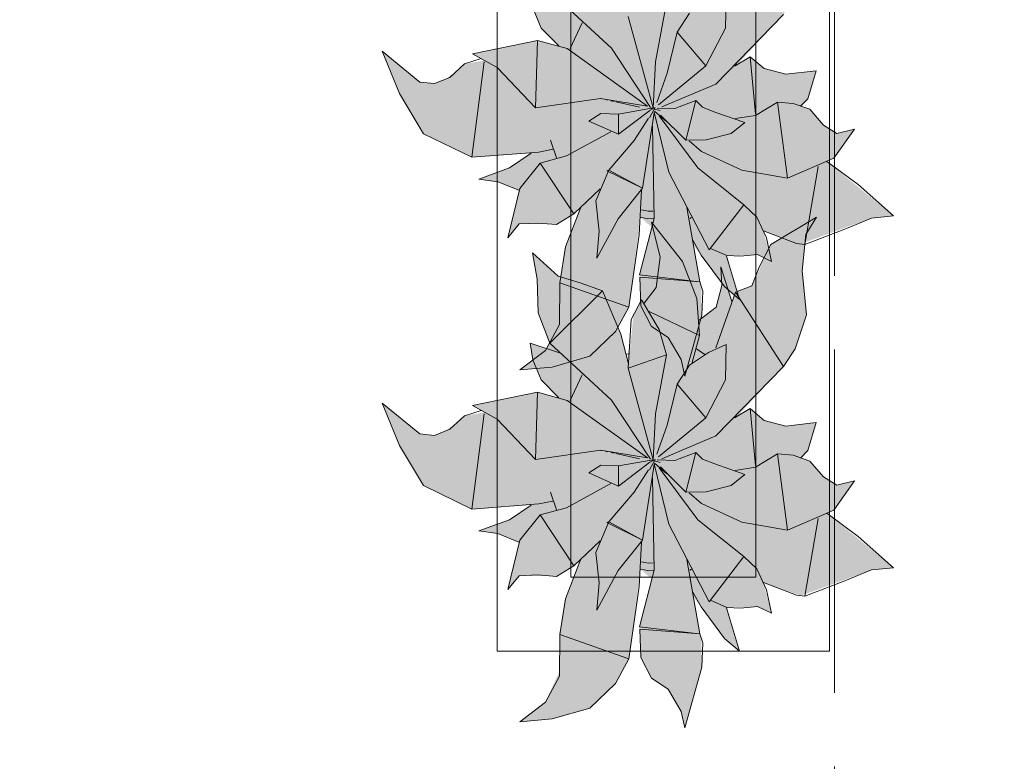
# Model space of a CAD drawing. Header units: millimetres. Extents: x -14761 to 157739, y -22400 to 107990.
# Tile 162 of 190: x 119747 to 121080, y 21654 to 22658. Entities that reach past the tile are written whole.
import ezdxf

# ---------------------------------------------------------------- set-up
doc = ezdxf.new("R2010")
doc.units = ezdxf.units.MM
doc.header["$MEASUREMENT"] = 0
doc.linetypes.add('Штриховая', pattern=[564.444447, 282.222223, -282.222223])
doc.layers.add('Интерьер - Мебель', color=7, linetype='Continuous')
doc.layers.add('Элемент Модели - Зона', color=7, linetype='Continuous')

msp = doc.modelspace()

# ---------------------------------------------------------------- hatches: boundary and pattern name
at = {"layer": 'Интерьер - Мебель', "linetype": 'Continuous', "lineweight": 0, "true_color": 0xffffff}
for points in [[(120238.1, 22614.9), (120261.6, 22557.7), (120294.1, 22503.3), (120359.5, 22471.5), (120439.5, 22476.9), (120411.7, 22458.1), (120368.7, 22442), (120394.5, 22438.4), (120423.1, 22426.8), (120408, 22362.6), (120423.5, 22381.2), (120466.4, 22380.9), (120473.9, 22380.3), (120497.3, 22394.7), (120506.3, 22402.7), (120485.8, 22348.8), (120479.3, 22308), (120477.9, 22251.9), (120458.8, 22210.2), (120424.1, 22183.7), (120467.9, 22187.5), (120519.1, 22202.3), (120553.8, 22235.5), (120571.8, 22268.6), (120587.5, 22390.4), (120602.8, 22376.5), (120586.1, 22312.4), (120588.1, 22270.4), (120602.5, 22242.6), (120625.2, 22227.7), (120642.8, 22197.6), (120647.6, 22175.3), (120670.4, 22257.6), (120669.7, 22296.5), (120658.9, 22353), (120697.5, 22301.2), (120721.5, 22279.1), (120704.6, 22338.4), (120734.5, 22338.6), (120746.1, 22339.8), (120764.9, 22330.5), (120753.8, 22371.9), (120804.4, 22354.2), (120900.1, 22389.2), (120930.1, 22392), (120839.6, 22465.9), (120849.3, 22470), (120877, 22509.6), (120853.2, 22503.6), (120835.4, 22515), (120816.9, 22536.3), (120805.6, 22540.3), (120813.8, 22550.7), (120825.2, 22588.4), (120784.4, 22583.8), (120754.9, 22591.4), (120736.1, 22607.5), (120717.4, 22595.8), (120781, 22664.5), (120796.8, 22688.4), (120812.1, 22734.2), (120806.3, 22793.6), (120811.1, 22842.9), (120825.6, 22866.3), (120763.8, 22829.4), (120738.1, 22773.5), (120716.3, 22764.8), (120711.3, 22752.1), (120696.3, 22799.3), (120697.5, 22774.1), (120690, 22744.4), (120667.1, 22727.1), (120663.7, 22756.4), (120644.6, 22806.6), (120602.5, 22859.5), (120614.1, 22812.1), (120608.9, 22771.3), (120592.6, 22749.9), (120588.8, 22754.6), (120578, 22733.9), (120571.4, 22668), (120561.1, 22708.2), (120536, 22766.6), (120476, 22786.6), (120441.3, 22818.1), (120447.5, 22782.6), (120449, 22737), (120464.7, 22696.1), (120479.2, 22682.3), (120438.2, 22696.1), (120441.7, 22673.4), (120453.1, 22646.3), (120476.9, 22622.1), (120448.3, 22629.5), (120360.2, 22611.4), (120376.8, 22602.3), (120349.2, 22597.7), (120339.3, 22588.5), (120323, 22576.8), (120308.9, 22571.1), (120288.9, 22573.2)], [(120238.1, 22138.9), (120261.6, 22081.6), (120294.1, 22027.3), (120359.5, 21995.5), (120439.5, 22000.9), (120411.7, 21982.1), (120368.7, 21966), (120394.5, 21962.4), (120423.1, 21950.7), (120408, 21886.6), (120423.5, 21905.2), (120466.4, 21904.9), (120473.9, 21904.3), (120497.3, 21918.6), (120506.3, 21926.7), (120485.8, 21872.8), (120479.3, 21832), (120477.9, 21775.9), (120458.8, 21734.2), (120424.1, 21707.7), (120467.9, 21711.5), (120519.1, 21726.2), (120553.8, 21759.5), (120571.8, 21792.6), (120587.5, 21914.3), (120602.8, 21900.4), (120586.1, 21836.3), (120588.1, 21794.4), (120602.5, 21766.6), (120625.2, 21751.7), (120642.8, 21721.6), (120647.6, 21699.3), (120670.4, 21781.5), (120669.7, 21820.5), (120658.9, 21877), (120697.5, 21825.2), (120721.5, 21803.1), (120704.6, 21862.4), (120734.5, 21862.6), (120746.1, 21863.8), (120764.9, 21854.4), (120753.8, 21895.9), (120804.4, 21878.2), (120900.1, 21913.1), (120930.1, 21916), (120839.6, 21989.9), (120849.3, 21994), (120877, 22033.6), (120853.2, 22027.6), (120835.4, 22039), (120816.9, 22060.3), (120805.6, 22064.3), (120813.8, 22074.6), (120825.2, 22112.4), (120784.4, 22107.8), (120754.9, 22115.4), (120736.1, 22131.5), (120717.4, 22119.7), (120781, 22188.5), (120796.8, 22212.3), (120812.1, 22258.1), (120806.3, 22317.6), (120811.1, 22366.9), (120825.6, 22390.3), (120763.8, 22353.4), (120738.1, 22297.5), (120716.3, 22288.8), (120711.3, 22276.1), (120696.3, 22323.3), (120697.5, 22298.1), (120690, 22268.4), (120667.1, 22251), (120663.7, 22280.4), (120644.6, 22330.5), (120602.5, 22383.5), (120614.1, 22336.1), (120608.9, 22295.2), (120592.6, 22273.9), (120588.8, 22278.6), (120578, 22257.8), (120571.4, 22192), (120561.1, 22232.2), (120536, 22290.6), (120476, 22310.6), (120441.3, 22342.1), (120447.5, 22306.6), (120449, 22261), (120464.7, 22220), (120479.2, 22206.3), (120438.2, 22220.1), (120441.7, 22197.3), (120453.1, 22170.3), (120476.9, 22146.1), (120448.3, 22153.4), (120360.2, 22135.4), (120376.8, 22126.2), (120349.2, 22121.7), (120339.3, 22112.5), (120323, 22100.8), (120308.9, 22095.1), (120288.9, 22097.2)]]:
    msp.add_hatch(color=7, dxfattribs=at).paths.add_polyline_path(points)

# ---------------------------------------------------------------- linework, layer by layer
at = {"layer": 'Интерьер - Мебель', "color": 7, "linetype": 'Continuous', "lineweight": 15}
for p, q in [((120393.5, 23303.1), (120393.5, 21803.1)), ((120843.5, 21803.1), (120843.5, 23303.1)), ((120493.5, 23203.1), (120493.5, 21903.1)), ((120743.5, 21903.1), (120743.5, 23203.1)), ((120464.7, 22696.1), (120548.2, 22618.9)), ((120464.7, 22696.1), (120548.2, 22618.9)), ((120702.7, 22646.3), (120703.5, 22694.2)), ((120702.7, 22646.3), (120703.5, 22694.2)), ((120607.9, 22600.5), (120622.9, 22680.3)), ((120607.9, 22600.5), (120622.9, 22680.3)), ((120441.7, 22673.4), (120453.1, 22646.3)), ((120441.7, 22673.4), (120453.1, 22646.3)), ((120637, 22640.5), (120653.7, 22666.4)), ((120637, 22640.5), (120653.7, 22666.4)), ((120492.6, 22618.4), (120508.6, 22653.2)), ((120492.6, 22618.4), (120508.6, 22653.2)), ((120571, 22662), (120604.6, 22538.1)), ((120571, 22662), (120604.6, 22538.1)), ((120689.7, 22570.5), (120781, 22664.5)), ((120689.7, 22570.5), (120781, 22664.5)), ((120453.1, 22646.3), (120476.9, 22622.1)), ((120453.1, 22646.3), (120476.9, 22622.1)), ((120623.8, 22585.2), (120637, 22640.5)), ((120623.8, 22585.2), (120637, 22640.5)), ((120637, 22640.5), (120676, 22595.1)), ((120637, 22640.5), (120676, 22595.1)), ((120676, 22595.1), (120702.7, 22646.3)), ((120676, 22595.1), (120702.7, 22646.3)), ((120360.2, 22611.4), (120448.3, 22629.5)), ((120360.2, 22611.4), (120448.3, 22629.5)), ((120445.6, 22538.3), (120448.3, 22629.5)), ((120445.6, 22538.3), (120448.3, 22629.5)), ((120448.3, 22629.5), (120488.3, 22618.4)), ((120448.3, 22629.5), (120488.3, 22618.4)), ((120238.1, 22614.9), (120261.6, 22557.7)), ((120238.1, 22614.9), (120288.9, 22573.2)), ((120238.1, 22614.9), (120261.6, 22557.7)), ((120238.1, 22614.9), (120288.9, 22573.2)), ((120488.3, 22618.4), (120597, 22540.8)), ((120488.3, 22618.4), (120597, 22540.8)), ((120548.2, 22618.9), (120601, 22538.8)), ((120548.2, 22618.9), (120601, 22538.8)), ((120349.2, 22597.7), (120372, 22605)), ((120349.2, 22597.7), (120372, 22605)), ((120359.5, 22471.5), (120375.8, 22600.5)), ((120359.5, 22471.5), (120375.8, 22600.5)), ((120360.2, 22611.4), (120393.4, 22593.1)), ((120360.2, 22611.4), (120393.4, 22593.1)), ((120604.6, 22538.1), (120607.9, 22600.5)), ((120604.6, 22538.1), (120607.9, 22600.5)), ((120714.7, 22594.9), (120736.1, 22607.5)), ((120714.7, 22594.9), (120736.1, 22607.5)), ((120716.5, 22598.6), (120717.4, 22595.8)), ((120716.5, 22598.6), (120717.4, 22595.8)), ((120736.1, 22607.5), (120743.4, 22530.3)), ((120736.1, 22607.5), (120754.9, 22591.4)), ((120736.1, 22607.5), (120743.4, 22530.3)), ((120736.1, 22607.5), (120754.9, 22591.4)), ((120329.4, 22579.4), (120349.2, 22597.7)), ((120329.4, 22579.4), (120349.2, 22597.7)), ((120393.4, 22593.1), (120445.6, 22538.3)), ((120393.4, 22593.1), (120445.6, 22538.3)), ((120609.7, 22545.6), (120623.8, 22585.2)), ((120609.7, 22545.6), (120623.8, 22585.2)), ((120611.8, 22542.4), (120676, 22595.1)), ((120611.8, 22542.4), (120676, 22595.1)), ((120754.9, 22591.4), (120784.4, 22583.8)), ((120754.9, 22591.4), (120784.4, 22583.8)), ((120784.4, 22583.8), (120825.2, 22588.4)), ((120784.4, 22583.8), (120825.2, 22588.4)), ((120813.8, 22550.7), (120825.2, 22588.4)), ((120813.8, 22550.7), (120825.2, 22588.4)), ((120288.9, 22573.2), (120308.9, 22571.1)), ((120288.9, 22573.2), (120308.9, 22571.1)), ((120308.9, 22571.1), (120329.4, 22579.4)), ((120308.9, 22571.1), (120329.4, 22579.4)), ((120616.5, 22539.7), (120689.7, 22570.5)), ((120616.5, 22539.7), (120689.7, 22570.5)), ((120261.6, 22557.7), (120294.1, 22503.3)), ((120261.6, 22557.7), (120294.1, 22503.3)), ((120445.6, 22538.3), (120533.5, 22551.1)), ((120445.6, 22538.3), (120533.5, 22551.1)), ((120533.5, 22551.1), (120597, 22540.8)), ((120533.5, 22551.1), (120597, 22540.8)), ((120533.9, 22550.8), (120535, 22550.6)), ((120533.9, 22550.8), (120535, 22550.6)), ((120540.6, 22549.4), (120542.8, 22548.9)), ((120540.6, 22549.4), (120542.8, 22548.9)), ((120547.3, 22547.9), (120551.8, 22546.9)), ((120547.3, 22547.9), (120551.8, 22546.9)), ((120554, 22546.4), (120586.3, 22539.4)), ((120554, 22546.4), (120586.3, 22539.4)), ((120634, 22537.3), (120662.4, 22548.1)), ((120634, 22537.3), (120662.4, 22548.1)), ((120648.8, 22494.4), (120662.4, 22548.1)), ((120648.8, 22494.4), (120662.4, 22548.1)), ((120662.4, 22548.1), (120671.3, 22539.1)), ((120662.4, 22548.1), (120671.3, 22539.1)), ((120743.4, 22528.1), (120773, 22546.1)), ((120743.4, 22528.1), (120773, 22546.1)), ((120773, 22546.1), (120786.7, 22443.1)), ((120773, 22546.1), (120794.3, 22544.4)), ((120773, 22546.1), (120786.7, 22443.1)), ((120773, 22546.1), (120794.3, 22544.4)), ((120803.9, 22540.4), (120813.8, 22550.7)), ((120803.9, 22540.4), (120813.8, 22550.7)), ((120557.6, 22529.9), (120604.6, 22538.1)), ((120557.6, 22529.9), (120604.6, 22538.1)), ((120557.8, 22502.7), (120600.1, 22534.7)), ((120557.8, 22502.7), (120600.1, 22534.7)), ((120590.2, 22429.6), (120606.1, 22531.6)), ((120590.2, 22429.6), (120606.1, 22531.6)), ((120599.8, 22524.7), (120607.2, 22538.6)), ((120599.8, 22524.7), (120607.2, 22538.6)), ((120600.6, 22535), (120607.2, 22538.6)), ((120600.6, 22535), (120607.2, 22538.6)), ((120601.8, 22537.6), (120604, 22537.1)), ((120601.8, 22537.6), (120604, 22537.1)), ((120603.5, 22537.3), (120604.6, 22538.1)), ((120603.5, 22537.3), (120604.6, 22538.1)), ((120606, 22532.5), (120626, 22451.3)), ((120606, 22532.5), (120626, 22451.3)), ((120606.3, 22536.5), (120614.2, 22534.6)), ((120606.3, 22536.5), (120614.2, 22534.6)), ((120606.3, 22533.8), (120623.2, 22519.3)), ((120606.3, 22533.8), (120623.2, 22519.3)), ((120610.1, 22538), (120634, 22537.3)), ((120610.1, 22538), (120634, 22537.3)), ((120671.3, 22539.1), (120688.1, 22532.5)), ((120671.3, 22539.1), (120688.1, 22532.5)), ((120688.1, 22532.5), (120728.7, 22518.3)), ((120688.1, 22532.5), (120728.7, 22518.3)), ((120794.3, 22544.4), (120816.9, 22536.3)), ((120794.3, 22544.4), (120816.9, 22536.3)), ((120816.9, 22536.3), (120835.4, 22515)), ((120816.9, 22536.3), (120835.4, 22515)), ((120517.7, 22520.5), (120533.7, 22530.7)), ((120517.7, 22520.5), (120533.7, 22530.7)), ((120517.7, 22520.5), (120557.8, 22502.7)), ((120517.7, 22520.5), (120557.8, 22502.7)), ((120533.7, 22530.7), (120557.6, 22529.9)), ((120533.7, 22530.7), (120557.6, 22529.9)), ((120557.6, 22529.9), (120557.8, 22502.7)), ((120557.6, 22529.9), (120557.8, 22502.7)), ((120579.2, 22494.2), (120598.4, 22524.5)), ((120579.2, 22494.2), (120598.4, 22524.5)), ((120612.7, 22527.3), (120665.2, 22457)), ((120612.7, 22527.3), (120665.2, 22457)), ((120614.4, 22528.5), (120648.8, 22494.4)), ((120614.4, 22528.5), (120648.8, 22494.4)), ((120710.1, 22503.4), (120728.7, 22518.3)), ((120710.1, 22503.4), (120728.7, 22518.3)), ((120715.8, 22523.8), (120743.4, 22528.1)), ((120715.8, 22523.8), (120743.4, 22528.1)), ((120487.4, 22473.3), (120547.3, 22505.9)), ((120487.4, 22473.3), (120547.3, 22505.9)), ((120603.9, 22513.7), (120606, 22388.8)), ((120603.9, 22513.7), (120606, 22388.8)), ((120835.4, 22515), (120853.2, 22503.6)), ((120835.4, 22515), (120853.2, 22503.6)), ((120849.3, 22470), (120877, 22509.6)), ((120849.3, 22470), (120877, 22509.6)), ((120853.2, 22503.6), (120877, 22509.6)), ((120853.2, 22503.6), (120877, 22509.6)), ((120294.1, 22503.3), (120359.5, 22471.5)), ((120294.1, 22503.3), (120359.5, 22471.5)), ((120465.8, 22494.5), (120474.1, 22470.7)), ((120465.8, 22494.5), (120474.1, 22470.7)), ((120544.5, 22454.1), (120579.2, 22494.2)), ((120544.5, 22454.1), (120579.2, 22494.2)), ((120648.8, 22494.4), (120676.6, 22494.8)), ((120648.8, 22494.4), (120676.6, 22494.8)), ((120653.3, 22493.5), (120670.2, 22479.1)), ((120653.3, 22493.5), (120670.2, 22479.1)), ((120676.6, 22494.8), (120710.1, 22503.4)), ((120676.6, 22494.8), (120710.1, 22503.4)), ((120359.5, 22471.5), (120450.1, 22478.4)), ((120359.5, 22471.5), (120450.1, 22478.4)), ((120450.1, 22478.4), (120469.1, 22482.3)), ((120450.1, 22478.4), (120469.1, 22482.3)), ((120670.2, 22479.1), (120724.5, 22453.8)), ((120670.2, 22479.1), (120724.5, 22453.8)), ((120410.1, 22457), (120439.5, 22476.9)), ((120410.1, 22457), (120439.5, 22476.9)), ((120451.9, 22463.6), (120487.4, 22473.3)), ((120451.9, 22463.6), (120487.4, 22473.3)), ((120786.7, 22443.1), (120849.3, 22470)), ((120786.7, 22443.1), (120849.3, 22470)), ((120839.6, 22465.9), (120882, 22434.5)), ((120839.6, 22465.9), (120882, 22434.5)), ((120368.7, 22442), (120410.1, 22457)), ((120368.7, 22442), (120410.1, 22457)), ((120424.4, 22429.2), (120451.9, 22463.6)), ((120424.4, 22429.2), (120451.9, 22463.6)), ((120451.9, 22463.6), (120497.3, 22394.7)), ((120451.9, 22463.6), (120497.3, 22394.7)), ((120526.9, 22412.7), (120544.5, 22454.1)), ((120526.9, 22412.7), (120544.5, 22454.1)), ((120541.9, 22453.3), (120544.5, 22454.1)), ((120541.9, 22453.3), (120544.5, 22454.1)), ((120541.9, 22453.3), (120590.2, 22429.6)), ((120541.9, 22453.3), (120590.2, 22429.6)), ((120544.5, 22454.1), (120590.2, 22429.6)), ((120544.5, 22454.1), (120590.2, 22429.6)), ((120665.2, 22457), (120727.5, 22407.1)), ((120665.2, 22457), (120727.5, 22407.1)), ((120724.5, 22453.8), (120786.7, 22443.1)), ((120724.5, 22453.8), (120786.7, 22443.1)), ((120810.1, 22353.5), (120828.2, 22458.8)), ((120810.1, 22353.5), (120828.2, 22458.8)), ((120368.7, 22442), (120394.5, 22438.4)), ((120368.7, 22442), (120394.5, 22438.4)), ((120394.5, 22438.4), (120423.1, 22426.8)), ((120394.5, 22438.4), (120423.1, 22426.8)), ((120626, 22451.3), (120680.7, 22346.1)), ((120626, 22451.3), (120680.7, 22346.1)), ((120408, 22362.6), (120424.4, 22429.2)), ((120408, 22362.6), (120424.4, 22429.2)), ((120497.3, 22394.7), (120532.8, 22428.5)), ((120497.3, 22394.7), (120532.8, 22428.5)), ((120557.3, 22388.3), (120590.2, 22429.6)), ((120557.3, 22388.3), (120590.2, 22429.6)), ((120585.6, 22366.7), (120588.8, 22426.7)), ((120585.6, 22366.7), (120588.8, 22426.7)), ((120882, 22434.5), (120930.1, 22392)), ((120882, 22434.5), (120930.1, 22392)), ((120526.9, 22412.7), (120531.6, 22371.6)), ((120526.9, 22412.7), (120531.6, 22371.6)), ((120486, 22350.1), (120506.3, 22402.7)), ((120486, 22350.1), (120506.3, 22402.7)), ((120588.8, 22400.2), (120598, 22398.4)), ((120588.8, 22400.2), (120598, 22398.4)), ((120598, 22398.4), (120604.6, 22398.7)), ((120598, 22398.4), (120604.6, 22398.7)), ((120650.2, 22403.3), (120667.7, 22302.7)), ((120650.2, 22403.3), (120667.7, 22302.7)), ((120680.7, 22346.1), (120727.5, 22407.1)), ((120680.7, 22346.1), (120727.5, 22407.1)), ((120727.5, 22407.1), (120745, 22390.6)), ((120727.5, 22407.1), (120745, 22390.6)), ((120473.9, 22380.3), (120497.3, 22394.7)), ((120473.9, 22380.3), (120497.3, 22394.7)), ((120528.3, 22334.7), (120557.3, 22388.3)), ((120528.3, 22334.7), (120557.3, 22388.3)), ((120586.1, 22312.4), (120606, 22388.8)), ((120586.1, 22312.4), (120606, 22388.8)), ((120587.5, 22390.4), (120597.6, 22388.3)), ((120587.5, 22390.4), (120597.6, 22388.3)), ((120597.6, 22388.3), (120605.4, 22388.8)), ((120597.6, 22388.3), (120605.4, 22388.8)), ((120654.5, 22388.6), (120656.7, 22390.1)), ((120654.5, 22388.6), (120656.7, 22390.1)), ((120745, 22390.6), (120758, 22362.4)), ((120745, 22390.6), (120758, 22362.4)), ((120763.8, 22353.4), (120825.6, 22390.3)), ((120763.8, 22353.4), (120825.6, 22390.3)), ((120811.1, 22366.9), (120825.6, 22390.3)), ((120811.1, 22366.9), (120825.6, 22390.3)), ((120864.2, 22374.3), (120900.1, 22389.2)), ((120864.2, 22374.3), (120900.1, 22389.2)), ((120900.1, 22389.2), (120930.1, 22392)), ((120900.1, 22389.2), (120930.1, 22392)), ((120408, 22362.6), (120423.5, 22381.2)), ((120408, 22362.6), (120423.5, 22381.2)), ((120423.5, 22381.2), (120448.4, 22382.4)), ((120423.5, 22381.2), (120448.4, 22382.4)), ((120448.4, 22382.4), (120473.9, 22380.3)), ((120448.4, 22382.4), (120473.9, 22380.3)), ((120602.5, 22383.5), (120614.1, 22336.1)), ((120602.5, 22383.5), (120644.6, 22330.5)), ((120602.5, 22383.5), (120614.1, 22336.1)), ((120602.5, 22383.5), (120644.6, 22330.5)), ((120753.8, 22371.9), (120798.7, 22354.9)), ((120753.8, 22371.9), (120798.7, 22354.9)), ((120810.1, 22353.5), (120864.2, 22374.3)), ((120810.1, 22353.5), (120864.2, 22374.3)), ((120528.3, 22334.7), (120531.6, 22371.6)), ((120528.3, 22334.7), (120531.6, 22371.6)), ((120571.8, 22268.6), (120585.6, 22366.7)), ((120571.8, 22268.6), (120585.6, 22366.7)), ((120658.2, 22359.1), (120669.6, 22339.1)), ((120658.2, 22359.1), (120669.6, 22339.1)), ((120758, 22362.4), (120764.9, 22330.5)), ((120758, 22362.4), (120764.9, 22330.5)), ((120806.3, 22317.6), (120811.1, 22366.9)), ((120806.3, 22317.6), (120811.1, 22366.9)), ((120478.3, 22301.6), (120486, 22350.1)), ((120478.3, 22301.6), (120486, 22350.1)), ((120682.2, 22348.1), (120704.6, 22338.4)), ((120682.2, 22348.1), (120704.6, 22338.4)), ((120748, 22322.8), (120763.8, 22353.4)), ((120748, 22322.8), (120763.8, 22353.4)), ((120798.7, 22354.9), (120810.1, 22353.5)), ((120798.7, 22354.9), (120810.1, 22353.5)), ((120441.3, 22342.1), (120447.5, 22306.6)), ((120441.3, 22342.1), (120476, 22310.6)), ((120441.3, 22342.1), (120447.5, 22306.6)), ((120441.3, 22342.1), (120476, 22310.6)), ((120608.9, 22295.2), (120614.1, 22336.1)), ((120608.9, 22295.2), (120614.1, 22336.1)), ((120669.6, 22339.1), (120701.1, 22296.4)), ((120669.6, 22339.1), (120701.1, 22296.4)), ((120704, 22337.7), (120721.5, 22279.1)), ((120704, 22337.7), (120721.5, 22279.1)), ((120704.6, 22338.4), (120722.9, 22337.5)), ((120704.6, 22338.4), (120722.9, 22337.5)), ((120722.9, 22337.5), (120746.1, 22339.8)), ((120722.9, 22337.5), (120746.1, 22339.8)), ((120746.1, 22339.8), (120764.9, 22330.5)), ((120746.1, 22339.8), (120764.9, 22330.5)), ((120644.6, 22330.5), (120663.7, 22280.4)), ((120644.6, 22330.5), (120663.7, 22280.4)), ((120696.3, 22323.3), (120697.5, 22298.1)), ((120696.3, 22323.3), (120711.3, 22276.1)), ((120696.3, 22323.3), (120697.5, 22298.1)), ((120696.3, 22323.3), (120711.3, 22276.1)), ((120738.1, 22297.5), (120748, 22322.8)), ((120738.1, 22297.5), (120748, 22322.8)), ((120447.5, 22306.6), (120449, 22261)), ((120447.5, 22306.6), (120449, 22261)), ((120476, 22310.6), (120505.8, 22301.4)), ((120476, 22310.6), (120505.8, 22301.4)), ((120586.1, 22312.4), (120663.2, 22303.2)), ((120586.1, 22312.4), (120663.2, 22303.2)), ((120586.8, 22309.2), (120588.1, 22270.4)), ((120586.8, 22309.2), (120667.7, 22302.7)), ((120586.8, 22309.2), (120588.1, 22270.4)), ((120586.8, 22309.2), (120667.7, 22302.7)), ((120806.3, 22317.6), (120812.1, 22258.1)), ((120806.3, 22317.6), (120812.1, 22258.1)), ((120477.8, 22245.3), (120478.3, 22301.6)), ((120477.8, 22245.3), (120478.3, 22301.6)), ((120478.3, 22301.6), (120571.8, 22268.6)), ((120478.3, 22301.6), (120571.8, 22268.6)), ((120505.8, 22301.4), (120536, 22290.6)), ((120505.8, 22301.4), (120536, 22290.6)), ((120592.6, 22273.9), (120608.9, 22295.2)), ((120592.6, 22273.9), (120608.9, 22295.2)), ((120667.7, 22302.7), (120671.7, 22290.4)), ((120667.7, 22302.7), (120671.7, 22290.4)), ((120690, 22268.4), (120697.5, 22298.1)), ((120690, 22268.4), (120697.5, 22298.1)), ((120701.1, 22296.4), (120721.5, 22279.1)), ((120701.1, 22296.4), (120721.5, 22279.1)), ((120716.3, 22288.8), (120738.1, 22297.5)), ((120716.3, 22288.8), (120738.1, 22297.5)), ((120464.7, 22220), (120536, 22290.6)), ((120464.7, 22220), (120536, 22290.6)), ((120536, 22290.6), (120561.1, 22232.2)), ((120536, 22290.6), (120561.1, 22232.2)), ((120575, 22252), (120588.8, 22278.6)), ((120575, 22252), (120588.8, 22278.6)), ((120588.8, 22278.6), (120612.7, 22238.5)), ((120588.8, 22278.6), (120612.7, 22238.5)), ((120663.7, 22280.4), (120667.4, 22230.5)), ((120663.7, 22280.4), (120667.4, 22230.5)), ((120670.4, 22257.6), (120671.7, 22290.4)), ((120670.4, 22257.6), (120671.7, 22290.4)), ((120689.4, 22213.8), (120716.3, 22288.8)), ((120689.4, 22213.8), (120716.3, 22288.8)), ((120716.3, 22288.8), (120781, 22188.5)), ((120716.3, 22288.8), (120781, 22188.5)), ((120553.8, 22235.5), (120571.8, 22268.6)), ((120553.8, 22235.5), (120571.8, 22268.6)), ((120588.1, 22270.4), (120602.5, 22242.6)), ((120588.1, 22270.4), (120602.5, 22242.6)), ((120667.1, 22251), (120690, 22268.4)), ((120667.1, 22251), (120690, 22268.4)), ((120449, 22261), (120464.7, 22220)), ((120449, 22261), (120464.7, 22220)), ((120571, 22186), (120575, 22252)), ((120571, 22186), (120575, 22252)), ((120599.5, 22262.8), (120667.4, 22230.5)), ((120599.5, 22262.8), (120667.4, 22230.5)), ((120647.6, 22175.3), (120670.4, 22257.6)), ((120647.6, 22175.3), (120670.4, 22257.6)), ((120796.8, 22212.3), (120812.1, 22258.1)), ((120796.8, 22212.3), (120812.1, 22258.1)), ((120458.8, 22210.2), (120477.8, 22245.3)), ((120458.8, 22210.2), (120477.8, 22245.3)), ((120602.5, 22242.6), (120625.2, 22227.7)), ((120602.5, 22242.6), (120625.2, 22227.7)), ((120612.7, 22238.5), (120622.9, 22204.3)), ((120612.7, 22238.5), (120622.9, 22204.3)), ((120519.1, 22202.3), (120553.8, 22235.5)), ((120519.1, 22202.3), (120553.8, 22235.5)), ((120561.1, 22232.2), (120571.4, 22192)), ((120561.1, 22232.2), (120571.4, 22192)), ((120625.2, 22227.7), (120642.8, 22197.6)), ((120625.2, 22227.7), (120642.8, 22197.6)), ((120657.3, 22193.9), (120667.4, 22230.5)), ((120657.3, 22193.9), (120667.4, 22230.5)), ((120438.2, 22220.1), (120441.7, 22197.3)), ((120438.2, 22220.1), (120479.2, 22206.3)), ((120438.2, 22220.1), (120441.7, 22197.3)), ((120438.2, 22220.1), (120479.2, 22206.3)), ((120464.7, 22220), (120548.2, 22142.9)), ((120464.7, 22220), (120548.2, 22142.9)), ((120663.4, 22212.2), (120674.5, 22204.4)), ((120663.4, 22212.2), (120674.5, 22204.4)), ((120679.4, 22207.1), (120703.5, 22218.2)), ((120679.4, 22207.1), (120703.5, 22218.2)), ((120702.7, 22170.2), (120703.5, 22218.2)), ((120702.7, 22170.2), (120703.5, 22218.2)), ((120781, 22188.5), (120796.8, 22212.3)), ((120781, 22188.5), (120796.8, 22212.3)), ((120424.1, 22183.7), (120458.8, 22210.2)), ((120424.1, 22183.7), (120458.8, 22210.2)), ((120467.9, 22187.5), (120519.1, 22202.3)), ((120467.9, 22187.5), (120519.1, 22202.3)), ((120567.8, 22204.6), (120572.2, 22206)), ((120567.8, 22204.6), (120572.2, 22206)), ((120571, 22186), (120622.9, 22204.3)), ((120571, 22186), (120622.9, 22204.3)), ((120607.9, 22124.5), (120622.9, 22204.3)), ((120607.9, 22124.5), (120622.9, 22204.3)), ((120653.7, 22190.3), (120679.4, 22207.1)), ((120653.7, 22190.3), (120679.4, 22207.1)), ((120424.1, 22183.7), (120467.9, 22187.5)), ((120424.1, 22183.7), (120467.9, 22187.5)), ((120441.7, 22197.3), (120453.1, 22170.3)), ((120441.7, 22197.3), (120453.1, 22170.3)), ((120571, 22186), (120604.6, 22062.1)), ((120571, 22186), (120604.6, 22062.1)), ((120637, 22164.5), (120653.7, 22190.3)), ((120637, 22164.5), (120653.7, 22190.3)), ((120642.8, 22197.6), (120647.6, 22175.3)), ((120642.8, 22197.6), (120647.6, 22175.3)), ((120689.7, 22094.5), (120781, 22188.5)), ((120689.7, 22094.5), (120781, 22188.5)), ((120492.6, 22142.4), (120508.6, 22177.1)), ((120492.6, 22142.4), (120508.6, 22177.1)), ((120453.1, 22170.3), (120476.9, 22146.1)), ((120453.1, 22170.3), (120476.9, 22146.1)), ((120623.8, 22109.1), (120637, 22164.5)), ((120623.8, 22109.1), (120637, 22164.5)), ((120637, 22164.5), (120676, 22119.1)), ((120637, 22164.5), (120676, 22119.1)), ((120676, 22119.1), (120702.7, 22170.2)), ((120676, 22119.1), (120702.7, 22170.2)), ((120360.2, 22135.4), (120448.3, 22153.4)), ((120360.2, 22135.4), (120448.3, 22153.4)), ((120445.6, 22062.3), (120448.3, 22153.4)), ((120445.6, 22062.3), (120448.3, 22153.4)), ((120448.3, 22153.4), (120488.3, 22142.4)), ((120448.3, 22153.4), (120488.3, 22142.4)), ((120238.1, 22138.9), (120261.6, 22081.6)), ((120238.1, 22138.9), (120288.9, 22097.2)), ((120238.1, 22138.9), (120261.6, 22081.6)), ((120238.1, 22138.9), (120288.9, 22097.2)), ((120360.2, 22135.4), (120393.4, 22117.1)), ((120360.2, 22135.4), (120393.4, 22117.1)), ((120488.3, 22142.4), (120597, 22064.8)), ((120488.3, 22142.4), (120597, 22064.8)), ((120548.2, 22142.9), (120601, 22062.8)), ((120548.2, 22142.9), (120601, 22062.8)), ((120329.4, 22103.4), (120349.2, 22121.7)), ((120329.4, 22103.4), (120349.2, 22121.7)), ((120349.2, 22121.7), (120372, 22129)), ((120349.2, 22121.7), (120372, 22129)), ((120359.5, 21995.5), (120375.8, 22124.5)), ((120359.5, 21995.5), (120375.8, 22124.5)), ((120604.6, 22062.1), (120607.9, 22124.5)), ((120604.6, 22062.1), (120607.9, 22124.5)), ((120611.8, 22066.3), (120676, 22119.1)), ((120611.8, 22066.3), (120676, 22119.1)), ((120714.7, 22118.9), (120736.1, 22131.5)), ((120714.7, 22118.9), (120736.1, 22131.5)), ((120716.5, 22122.5), (120717.4, 22119.7)), ((120716.5, 22122.5), (120717.4, 22119.7)), ((120736.1, 22131.5), (120743.4, 22054.3)), ((120736.1, 22131.5), (120754.9, 22115.4)), ((120736.1, 22131.5), (120743.4, 22054.3)), ((120736.1, 22131.5), (120754.9, 22115.4)), ((120393.4, 22117.1), (120445.6, 22062.3)), ((120393.4, 22117.1), (120445.6, 22062.3)), ((120609.7, 22069.6), (120623.8, 22109.1)), ((120609.7, 22069.6), (120623.8, 22109.1)), ((120754.9, 22115.4), (120784.4, 22107.8)), ((120754.9, 22115.4), (120784.4, 22107.8)), ((120784.4, 22107.8), (120825.2, 22112.4)), ((120784.4, 22107.8), (120825.2, 22112.4)), ((120813.8, 22074.6), (120825.2, 22112.4)), ((120813.8, 22074.6), (120825.2, 22112.4)), ((120288.9, 22097.2), (120308.9, 22095.1)), ((120288.9, 22097.2), (120308.9, 22095.1)), ((120308.9, 22095.1), (120329.4, 22103.4)), ((120308.9, 22095.1), (120329.4, 22103.4)), ((120616.5, 22063.6), (120689.7, 22094.5)), ((120616.5, 22063.6), (120689.7, 22094.5)), ((120261.6, 22081.6), (120294.1, 22027.3)), ((120261.6, 22081.6), (120294.1, 22027.3)), ((120445.6, 22062.3), (120533.5, 22075.1)), ((120445.6, 22062.3), (120533.5, 22075.1)), ((120533.5, 22075.1), (120597, 22064.8)), ((120533.5, 22075.1), (120597, 22064.8)), ((120533.9, 22074.8), (120535, 22074.6)), ((120533.9, 22074.8), (120535, 22074.6)), ((120540.6, 22073.3), (120542.8, 22072.9)), ((120540.6, 22073.3), (120542.8, 22072.9)), ((120547.3, 22071.9), (120551.8, 22070.9)), ((120547.3, 22071.9), (120551.8, 22070.9)), ((120554, 22070.4), (120586.3, 22063.4)), ((120554, 22070.4), (120586.3, 22063.4)), ((120634, 22061.3), (120662.4, 22072.1)), ((120634, 22061.3), (120662.4, 22072.1)), ((120648.8, 22018.3), (120662.4, 22072.1)), ((120648.8, 22018.3), (120662.4, 22072.1)), ((120662.4, 22072.1), (120671.3, 22063)), ((120662.4, 22072.1), (120671.3, 22063)), ((120743.4, 22052.1), (120773, 22070.1)), ((120743.4, 22052.1), (120773, 22070.1)), ((120773, 22070.1), (120786.7, 21967.1)), ((120773, 22070.1), (120794.3, 22068.4)), ((120773, 22070.1), (120786.7, 21967.1)), ((120773, 22070.1), (120794.3, 22068.4)), ((120794.3, 22068.4), (120816.9, 22060.3)), ((120794.3, 22068.4), (120816.9, 22060.3)), ((120803.9, 22064.4), (120813.8, 22074.6)), ((120803.9, 22064.4), (120813.8, 22074.6)), ((120517.7, 22044.5), (120533.7, 22054.7)), ((120517.7, 22044.5), (120533.7, 22054.7)), ((120533.7, 22054.7), (120557.6, 22053.8)), ((120533.7, 22054.7), (120557.6, 22053.8)), ((120557.6, 22053.8), (120604.6, 22062.1)), ((120557.6, 22053.8), (120604.6, 22062.1)), ((120557.6, 22053.8), (120557.8, 22026.6)), ((120557.6, 22053.8), (120557.8, 22026.6)), ((120557.8, 22026.6), (120600.1, 22058.7)), ((120557.8, 22026.6), (120600.1, 22058.7)), ((120590.2, 21953.5), (120606.1, 22055.6)), ((120590.2, 21953.5), (120606.1, 22055.6)), ((120599.8, 22048.7), (120607.2, 22062.6)), ((120599.8, 22048.7), (120607.2, 22062.6)), ((120600.6, 22059), (120607.2, 22062.6)), ((120600.6, 22059), (120607.2, 22062.6)), ((120601.8, 22061.6), (120604, 22061.1)), ((120601.8, 22061.6), (120604, 22061.1)), ((120603.5, 22061.3), (120604.6, 22062.1)), ((120603.5, 22061.3), (120604.6, 22062.1)), ((120606, 22056.5), (120626, 21975.2)), ((120606, 22056.5), (120626, 21975.2)), ((120606.3, 22060.5), (120614.2, 22058.6)), ((120606.3, 22060.5), (120614.2, 22058.6)), ((120606.3, 22057.7), (120623.2, 22043.3)), ((120606.3, 22057.7), (120623.2, 22043.3)), ((120610.1, 22062), (120634, 22061.3)), ((120610.1, 22062), (120634, 22061.3)), ((120614.4, 22052.4), (120648.8, 22018.3)), ((120614.4, 22052.4), (120648.8, 22018.3)), ((120671.3, 22063), (120688.1, 22056.5)), ((120671.3, 22063), (120688.1, 22056.5)), ((120688.1, 22056.5), (120728.7, 22042.3)), ((120688.1, 22056.5), (120728.7, 22042.3)), ((120715.8, 22047.8), (120743.4, 22052.1)), ((120715.8, 22047.8), (120743.4, 22052.1)), ((120816.9, 22060.3), (120835.4, 22039)), ((120816.9, 22060.3), (120835.4, 22039)), ((120517.7, 22044.5), (120557.8, 22026.6)), ((120517.7, 22044.5), (120557.8, 22026.6)), ((120579.2, 22018.2), (120598.4, 22048.5)), ((120579.2, 22018.2), (120598.4, 22048.5)), ((120612.7, 22051.3), (120665.2, 21981)), ((120612.7, 22051.3), (120665.2, 21981)), ((120710.1, 22027.4), (120728.7, 22042.3)), ((120710.1, 22027.4), (120728.7, 22042.3)), ((120835.4, 22039), (120853.2, 22027.6)), ((120835.4, 22039), (120853.2, 22027.6)), ((120294.1, 22027.3), (120359.5, 21995.5)), ((120294.1, 22027.3), (120359.5, 21995.5)), ((120487.4, 21997.3), (120547.3, 22029.9)), ((120487.4, 21997.3), (120547.3, 22029.9)), ((120603.9, 22037.7), (120606, 21912.8)), ((120603.9, 22037.7), (120606, 21912.8)), ((120676.6, 22018.7), (120710.1, 22027.4)), ((120676.6, 22018.7), (120710.1, 22027.4)), ((120849.3, 21994), (120877, 22033.6)), ((120849.3, 21994), (120877, 22033.6)), ((120853.2, 22027.6), (120877, 22033.6)), ((120853.2, 22027.6), (120877, 22033.6)), ((120465.8, 22018.5), (120474.1, 21994.6)), ((120465.8, 22018.5), (120474.1, 21994.6)), ((120544.5, 21978.1), (120579.2, 22018.2)), ((120544.5, 21978.1), (120579.2, 22018.2)), ((120648.8, 22018.3), (120676.6, 22018.7)), ((120648.8, 22018.3), (120676.6, 22018.7)), ((120653.3, 22017.5), (120670.2, 22003)), ((120653.3, 22017.5), (120670.2, 22003)), ((120359.5, 21995.5), (120450.1, 22002.3)), ((120359.5, 21995.5), (120450.1, 22002.3)), ((120410.1, 21981), (120439.5, 22000.9)), ((120410.1, 21981), (120439.5, 22000.9)), ((120450.1, 22002.3), (120469.1, 22006.3)), ((120450.1, 22002.3), (120469.1, 22006.3)), ((120670.2, 22003), (120724.5, 21977.8)), ((120670.2, 22003), (120724.5, 21977.8)), ((120424.4, 21953.2), (120451.9, 21987.6)), ((120424.4, 21953.2), (120451.9, 21987.6)), ((120451.9, 21987.6), (120487.4, 21997.3)), ((120451.9, 21987.6), (120487.4, 21997.3)), ((120451.9, 21987.6), (120497.3, 21918.6)), ((120451.9, 21987.6), (120497.3, 21918.6)), ((120786.7, 21967.1), (120849.3, 21994)), ((120786.7, 21967.1), (120849.3, 21994)), ((120839.6, 21989.9), (120882, 21958.5)), ((120839.6, 21989.9), (120882, 21958.5)), ((120368.7, 21966), (120410.1, 21981)), ((120368.7, 21966), (120410.1, 21981)), ((120526.9, 21936.7), (120544.5, 21978.1)), ((120526.9, 21936.7), (120544.5, 21978.1)), ((120541.9, 21977.2), (120544.5, 21978.1)), ((120541.9, 21977.2), (120544.5, 21978.1)), ((120541.9, 21977.2), (120590.2, 21953.5)), ((120541.9, 21977.2), (120590.2, 21953.5)), ((120544.5, 21978.1), (120590.2, 21953.5)), ((120544.5, 21978.1), (120590.2, 21953.5)), ((120626, 21975.2), (120680.7, 21870.1)), ((120626, 21975.2), (120680.7, 21870.1)), ((120665.2, 21981), (120727.5, 21931.1)), ((120665.2, 21981), (120727.5, 21931.1)), ((120724.5, 21977.8), (120786.7, 21967.1)), ((120724.5, 21977.8), (120786.7, 21967.1)), ((120810.1, 21877.5), (120828.2, 21982.8)), ((120810.1, 21877.5), (120828.2, 21982.8)), ((120368.7, 21966), (120394.5, 21962.4)), ((120368.7, 21966), (120394.5, 21962.4)), ((120394.5, 21962.4), (120423.1, 21950.7)), ((120394.5, 21962.4), (120423.1, 21950.7)), ((120408, 21886.6), (120424.4, 21953.2)), ((120408, 21886.6), (120424.4, 21953.2)), ((120497.3, 21918.6), (120532.8, 21952.5)), ((120497.3, 21918.6), (120532.8, 21952.5)), ((120557.3, 21912.3), (120590.2, 21953.5)), ((120557.3, 21912.3), (120590.2, 21953.5)), ((120585.6, 21890.7), (120588.8, 21950.7)), ((120585.6, 21890.7), (120588.8, 21950.7)), ((120882, 21958.5), (120930.1, 21916)), ((120882, 21958.5), (120930.1, 21916)), ((120526.9, 21936.7), (120531.6, 21895.5)), ((120526.9, 21936.7), (120531.6, 21895.5)), ((120473.9, 21904.3), (120497.3, 21918.6)), ((120473.9, 21904.3), (120497.3, 21918.6)), ((120486, 21874.1), (120506.3, 21926.7)), ((120486, 21874.1), (120506.3, 21926.7)), ((120588.8, 21924.2), (120598, 21922.3)), ((120588.8, 21924.2), (120598, 21922.3)), ((120598, 21922.3), (120604.6, 21922.7)), ((120598, 21922.3), (120604.6, 21922.7)), ((120650.2, 21927.3), (120667.7, 21826.7)), ((120650.2, 21927.3), (120667.7, 21826.7)), ((120680.7, 21870.1), (120727.5, 21931.1)), ((120680.7, 21870.1), (120727.5, 21931.1)), ((120727.5, 21931.1), (120745, 21914.5)), ((120727.5, 21931.1), (120745, 21914.5)), ((120423.5, 21905.2), (120448.4, 21906.4)), ((120423.5, 21905.2), (120448.4, 21906.4)), ((120448.4, 21906.4), (120473.9, 21904.3)), ((120448.4, 21906.4), (120473.9, 21904.3)), ((120528.3, 21858.7), (120557.3, 21912.3)), ((120528.3, 21858.7), (120557.3, 21912.3)), ((120586.1, 21836.3), (120606, 21912.8)), ((120586.1, 21836.3), (120606, 21912.8)), ((120587.5, 21914.3), (120597.6, 21912.3)), ((120587.5, 21914.3), (120597.6, 21912.3)), ((120597.6, 21912.3), (120605.4, 21912.8)), ((120597.6, 21912.3), (120605.4, 21912.8)), ((120654.5, 21912.6), (120656.7, 21914.1)), ((120654.5, 21912.6), (120656.7, 21914.1)), ((120745, 21914.5), (120758, 21886.3)), ((120745, 21914.5), (120758, 21886.3)), ((120864.2, 21898.2), (120900.1, 21913.1)), ((120864.2, 21898.2), (120900.1, 21913.1)), ((120900.1, 21913.1), (120930.1, 21916)), ((120900.1, 21913.1), (120930.1, 21916)), ((120408, 21886.6), (120423.5, 21905.2)), ((120408, 21886.6), (120423.5, 21905.2)), ((120493.5, 21903.1), (120743.5, 21903.1)), ((120528.3, 21858.7), (120531.6, 21895.5)), ((120528.3, 21858.7), (120531.6, 21895.5)), ((120753.8, 21895.9), (120798.7, 21878.9)), ((120753.8, 21895.9), (120798.7, 21878.9)), ((120810.1, 21877.5), (120864.2, 21898.2)), ((120810.1, 21877.5), (120864.2, 21898.2)), ((120571.8, 21792.6), (120585.6, 21890.7)), ((120571.8, 21792.6), (120585.6, 21890.7)), ((120658.2, 21883.1), (120669.6, 21863.1)), ((120658.2, 21883.1), (120669.6, 21863.1)), ((120758, 21886.3), (120764.9, 21854.4)), ((120758, 21886.3), (120764.9, 21854.4)), ((120798.7, 21878.9), (120810.1, 21877.5)), ((120798.7, 21878.9), (120810.1, 21877.5)), ((120478.3, 21825.6), (120486, 21874.1)), ((120478.3, 21825.6), (120486, 21874.1)), ((120682.2, 21872.1), (120704.6, 21862.4)), ((120682.2, 21872.1), (120704.6, 21862.4)), ((120669.6, 21863.1), (120701.1, 21820.4)), ((120669.6, 21863.1), (120701.1, 21820.4)), ((120704, 21861.7), (120721.5, 21803.1)), ((120704, 21861.7), (120721.5, 21803.1)), ((120704.6, 21862.4), (120722.9, 21861.5)), ((120704.6, 21862.4), (120722.9, 21861.5)), ((120722.9, 21861.5), (120746.1, 21863.8)), ((120722.9, 21861.5), (120746.1, 21863.8)), ((120746.1, 21863.8), (120764.9, 21854.4)), ((120746.1, 21863.8), (120764.9, 21854.4)), ((120477.8, 21769.2), (120478.3, 21825.6)), ((120477.8, 21769.2), (120478.3, 21825.6)), ((120478.3, 21825.6), (120571.8, 21792.6)), ((120478.3, 21825.6), (120571.8, 21792.6)), ((120586.1, 21836.3), (120663.2, 21827.2)), ((120586.1, 21836.3), (120663.2, 21827.2)), ((120586.8, 21833.1), (120588.1, 21794.4)), ((120586.8, 21833.1), (120667.7, 21826.7)), ((120586.8, 21833.1), (120588.1, 21794.4)), ((120586.8, 21833.1), (120667.7, 21826.7)), ((120667.7, 21826.7), (120671.7, 21814.4)), ((120667.7, 21826.7), (120671.7, 21814.4)), ((120670.4, 21781.5), (120671.7, 21814.4)), ((120670.4, 21781.5), (120671.7, 21814.4)), ((120701.1, 21820.4), (120721.5, 21803.1)), ((120701.1, 21820.4), (120721.5, 21803.1)), ((120393.5, 21803.1), (120843.5, 21803.1)), ((120553.8, 21759.5), (120571.8, 21792.6)), ((120553.8, 21759.5), (120571.8, 21792.6)), ((120588.1, 21794.4), (120602.5, 21766.6)), ((120588.1, 21794.4), (120602.5, 21766.6)), ((120647.6, 21699.3), (120670.4, 21781.5)), ((120647.6, 21699.3), (120670.4, 21781.5)), ((120458.8, 21734.2), (120477.8, 21769.2)), ((120458.8, 21734.2), (120477.8, 21769.2)), ((120519.1, 21726.2), (120553.8, 21759.5)), ((120519.1, 21726.2), (120553.8, 21759.5)), ((120602.5, 21766.6), (120625.2, 21751.7)), ((120602.5, 21766.6), (120625.2, 21751.7)), ((120625.2, 21751.7), (120642.8, 21721.6)), ((120625.2, 21751.7), (120642.8, 21721.6)), ((120424.1, 21707.7), (120458.8, 21734.2)), ((120424.1, 21707.7), (120458.8, 21734.2)), ((120467.9, 21711.5), (120519.1, 21726.2)), ((120467.9, 21711.5), (120519.1, 21726.2)), ((120642.8, 21721.6), (120647.6, 21699.3)), ((120642.8, 21721.6), (120647.6, 21699.3)), ((120424.1, 21707.7), (120467.9, 21711.5)), ((120424.1, 21707.7), (120467.9, 21711.5))]:
    msp.add_line(p, q, dxfattribs=at)
at = {"layer": 'Элемент Модели - Зона', "color": 7, "linetype": 'Штриховая', "lineweight": 15, "flags": 128}
for points in [[(36150, 44957.4), (36110, 44957.4), (36110, 36320), (41880.3, 36320), (41880.3, 39141.6), (45142.5, 42405.1), (45156.7, 42391), (45156.7, 42420), (63300, 42420), (63300, 42400), (77399.7, 42400), (77399.7, 42420), (114081.4, 42420), (117316.7, 39176.5), (117320.1, 38841.9), (117320.1, 36305), (117360, 36305), (117360, 34300), (117120, 34300), (117120, 35700), (116700, 35700), (116700, 36100), (108300, 36100), (108300, 35700), (107700, 35700), (107700, 36100), (99320, 36100), (99320, 26970), (107700, 26970), (107700, 27650), (108300, 27650), (108300, 26460), (112380, 26460), (112380, 27370), (112500, 27370), (112500, 21180.1), (117120, 21180.1), (117120, 26250), (116650, 26250), (116650, 27750), (117120, 27750), (117120, 32800), (117360, 32800), (117360, 20150.1), (117120, 20150.1), (117120, 20940.1), (99320, 20940.1), (99320, 14650.1), (117120, 14650.1), (117120, 17700.1), (116700.1, 17700.1), (116700.1, 18325.6), (117120, 18325.6), (117120, 18650.1), (117360, 18650.1), (117360, 18320.1), (120850, 18320.1), (120850, 37205.1), (120238.9, 37205.1), (120238.9, 45000), (125700, 45000), (125700, 45300), (126300, 45300), (126300, 45000), (141025, 45000), (141025, 45100), (140125, 45100), (140125, 47500), (132700, 47500), (132700, 53680), (130530, 53680), (130530, 54300), (129182.9, 54300), (126300, 54300), (126300, 53700), (125700, 53700), (125700, 54212.5), (124799.8, 54212.5), (117300, 54212.5), (117300, 53700), (116700, 53700), (116700, 54212.5), (108300, 54212.5), (108300, 53700), (107700, 53700), (107700, 54212.5), (99300, 54212.5), (99300, 53700), (98700, 53700), (98700, 54212.5), (90650, 54212.5), (90650, 53700), (90050, 53700), (89950, 53700), (89950, 48632.8), (77450.1, 48632.8), (77450.1, 53800), (77450.1, 61690), (77460.1, 61690), (77460.1, 67850), (74720, 67850), (74720, 59730), (73964.5, 59730), (73964.5, 54212), (72300.1, 54212), (72300.1, 53700), (71700.1, 53700), (71700.1, 54212), (63300, 54212), (63300, 53700), (62700, 53700), (62700, 54212), (61025, 54212), (61025, 46500), (61025, 45000), (54300, 45000), (54300, 44700), (53700, 44700), (53700, 45000), (45300, 45000), (45300, 44700), (44700, 44700), (44700, 45000), (36750, 45000), (36750, 44700), (36150, 44700)], [(120850, 18309.2), (120850, 18300.1), (122410, 18300.1), (122410, 18320.1), (125725, 18320.1), (125725, 24100), (125700, 24100), (125700, 25600), (125725, 25600), (125725, 26250), (125650, 26250), (125650, 27750), (125725, 27750), (125725, 28400), (125700, 28400), (125700, 29900), (125725, 29900), (125725, 35700), (125700, 35700), (125700, 36300), (126300, 36300), (126300, 35825), (134700, 35825), (134700, 36300), (135300, 36300), (135300, 35825), (141025, 35825), (141025, 45000), (138380.7, 45000), (135300, 45000), (135300, 44700), (134700, 44700), (134700, 45000), (126300, 45000), (126300, 44700), (125700, 44700), (125700, 45000), (122696.3, 45000), (122696.3, 42752.3), (124332.5, 42752.3), (124332.5, 39578.1), (122696.3, 39578.1), (122696.3, 37205.1), (120850, 37205.1)]]:
    msp.add_lwpolyline(points, close=True, dxfattribs=at)

doc.saveas('drawing.dxf')
